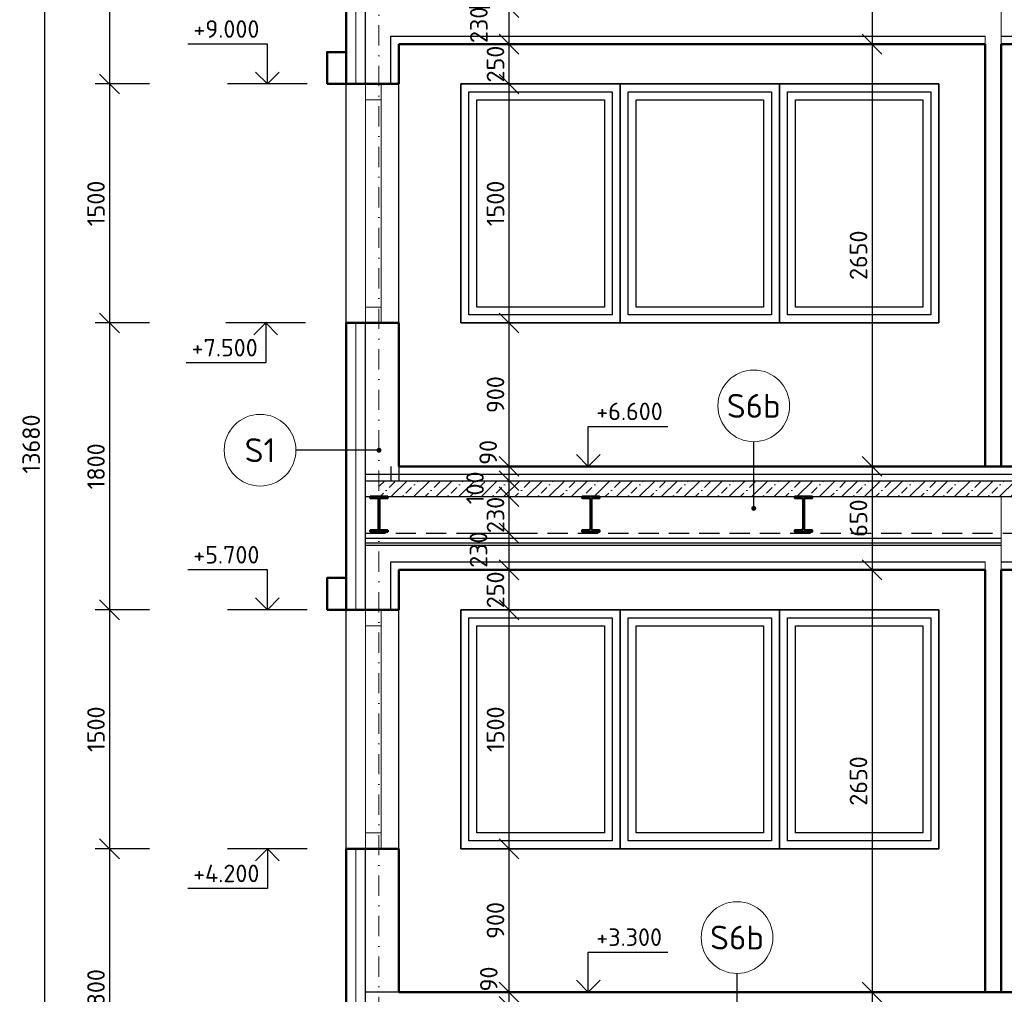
# Model space of a CAD drawing. Header units: millimetres. Extents: x -118752 to 407724, y -73278 to 155058.
# Tile 233 of 256: x 123158 to 129338, y 114447 to 120564. Entities that reach past the tile are written whole.
import ezdxf
from ezdxf.enums import TextEntityAlignment as Align

# ---------------------------------------------------------------- set-up
doc = ezdxf.new("R2010")
doc.units = ezdxf.units.MM
doc.header["$LTSCALE"] = 10
doc.linetypes.add('DASHDOT', pattern=[25.4, 12.7, -6.35, 0, -6.35])
doc.linetypes.add('DASHED', pattern=[19.05, 12.7, -6.35])
for name, color, linetype, lineweight in [('CKBUBLINY', 1, 'Continuous', 18), ('CKBUBLINY_POPIS', 3, 'Continuous', 25), ('CKDVERE_', 7, 'Continuous', 25), ('CKIZOLACE', 1, 'Continuous', 18), ('CKKOTY', 3, 'Continuous', 25), ('CKKOTY_VYS', 3, 'Continuous', 25), ('CKOKNA', 1, 'Continuous', 18), ('CKRASTR', 7, 'DASHDOT', 15), ('CKSTENY_PODROVINOU', 7, 'Continuous', 25), ('CKSTENY_REZ', 6, 'Continuous', 50), ('CSPROFILY_REZY', 4, 'Continuous', 50), ('pohledy', 7, 'Continuous', 25), ('srafy', 7, 'Continuous', 18)]:
    doc.layers.add(name, color=color, linetype=linetype, lineweight=lineweight)
doc.styles.get("Standard").update_dxf_attribs({"font": 'isocpeur.ttf'})
doc.linetypes.add('IZOLACE_POLYSTYREN_EXPANDOVANY', pattern='A,1,[224,CADKON.SHX,S=0.01,R=0,X=-0.5,Y=-1.74],-2', length=3)
doc.dimstyles.new('CADKON', dxfattribs={"dimscale": 50, "dimtxt": 2.2, "dimasz": 2.5, "dimexe": 1.8, "dimexo": 5, "dimgap": 0.6, "dimtad": 1, "dimrnd": 1, "dimtxsty": 'Standard', "dimblk1": 'OBLIQUE', "dimblk2": 'OBLIQUE', "dimsah": 1, "dimcen": 2.5, "dimadec": 1, "dimazin": 2, "dimtfac": 1, "dimtdec": 4, "dimtix": 1, "dimtmove": 2, "dimatfit": 3, "dimldrblk": 'OPEN30', "dimfxl": 5, "dimfxlon": 1, "dimtolj": 1, "dimarcsym": 0})

# ---------------------------------------------------------------- blocks, each defined once
blk = doc.blocks.new('_OBLIQUE')
at = {"color": 0, "linetype": 'ByBlock'}
blk.add_line((-0.5, -0.5), (0.5, 0.5), dxfattribs=at)
blk = doc.blocks.new('*D8271')
at = {"layer": 'CKKOTY', "color": 0, "lineweight": -2}
for p, q in [((123971.5, 121960.3), (123631.5, 121960.3)), ((123721.5, 121960.3), (123721.5, 120160.3)), ((123971.5, 120160.3), (123631.5, 120160.3))]:
    blk.add_line(p, q, dxfattribs=at)
at = {"layer": 'Defpoints', "color": 0}
for p in [(125207.3, 121960.3), (123721.5, 120160.3), (125207.3, 120160.3)]:
    blk.add_point(p, dxfattribs=at)
at = {"layer": 'CKKOTY', "color": 0, "lineweight": -2, "xscale": 125, "yscale": 125, "zscale": 125}
for p, rotation in [((123721.5, 121960.3), 90), ((123721.5, 120160.3), 270)]:
    blk.add_blockref('_OBLIQUE', p, dxfattribs=dict(at, rotation=rotation))
at = {"layer": 'CKKOTY', "color": 0, "insert": (123636.5, 121060.3), "char_height": 110, "attachment_point": 5, "rotation": 90}
blk.add_mtext('\\A1;1800', dxfattribs=at)
blk = doc.blocks.new('_Open90')
at = {"color": 0, "lineweight": -2}
for p, q in [((-0.5, 0.5), (0, 0)), ((0, 0), (-1, 0)), ((0, 0), (-0.5, -0.5))]:
    blk.add_line(p, q, dxfattribs=at)
blk = doc.blocks.new('*D8272')
at = {"layer": 'CKKOTY', "color": 0, "lineweight": -2}
for p, q in [((123971.5, 120160.3), (123631.5, 120160.3)), ((123721.5, 120160.3), (123721.5, 118660.3)), ((123971.5, 118660.3), (123631.5, 118660.3))]:
    blk.add_line(p, q, dxfattribs=at)
at = {"layer": 'Defpoints', "color": 0}
for p in [(125207.3, 120160.3), (123721.5, 118660.3), (125207.3, 118660.3)]:
    blk.add_point(p, dxfattribs=at)
at = {"layer": 'CKKOTY', "color": 0, "lineweight": -2, "xscale": 125, "yscale": 125, "zscale": 125}
for p, rotation in [((123721.5, 120160.3), 90), ((123721.5, 118660.3), 270)]:
    blk.add_blockref('_OBLIQUE', p, dxfattribs=dict(at, rotation=rotation))
at = {"layer": 'CKKOTY', "color": 0, "insert": (123636.5, 119410.3), "char_height": 110, "attachment_point": 5, "rotation": 90}
blk.add_mtext('\\A1;1500', dxfattribs=at)
blk = doc.blocks.new('*D8273')
at = {"layer": 'CKKOTY', "color": 0, "lineweight": -2}
for p, q in [((123971.5, 118660.3), (123631.5, 118660.3)), ((123721.5, 118660.3), (123721.5, 116860.3)), ((123971.5, 116860.3), (123631.5, 116860.3))]:
    blk.add_line(p, q, dxfattribs=at)
at = {"layer": 'Defpoints', "color": 0}
for p in [(125207.3, 118660.3), (123721.5, 116860.3), (125207.3, 116860.3)]:
    blk.add_point(p, dxfattribs=at)
at = {"layer": 'CKKOTY', "color": 0, "lineweight": -2, "xscale": 125, "yscale": 125, "zscale": 125}
for p, rotation in [((123721.5, 118660.3), 90), ((123721.5, 116860.3), 270)]:
    blk.add_blockref('_OBLIQUE', p, dxfattribs=dict(at, rotation=rotation))
at = {"layer": 'CKKOTY', "color": 0, "insert": (123636.5, 117760.3), "char_height": 110, "attachment_point": 5, "rotation": 90}
blk.add_mtext('\\A1;1800', dxfattribs=at)
blk = doc.blocks.new('*D8274')
at = {"layer": 'CKKOTY', "color": 0, "lineweight": -2}
for p, q in [((123971.5, 116860.3), (123631.5, 116860.3)), ((123721.5, 116860.3), (123721.5, 115360.3)), ((123971.5, 115360.3), (123631.5, 115360.3))]:
    blk.add_line(p, q, dxfattribs=at)
at = {"layer": 'Defpoints', "color": 0}
for p in [(125207.3, 116860.3), (123721.5, 115360.3), (125207.3, 115360.3)]:
    blk.add_point(p, dxfattribs=at)
at = {"layer": 'CKKOTY', "color": 0, "lineweight": -2, "xscale": 125, "yscale": 125, "zscale": 125}
for p, rotation in [((123721.5, 116860.3), 90), ((123721.5, 115360.3), 270)]:
    blk.add_blockref('_OBLIQUE', p, dxfattribs=dict(at, rotation=rotation))
at = {"layer": 'CKKOTY', "color": 0, "insert": (123636.5, 116110.3), "char_height": 110, "attachment_point": 5, "rotation": 90}
blk.add_mtext('\\A1;1500', dxfattribs=at)
blk = doc.blocks.new('*D8275')
at = {"layer": 'CKKOTY', "color": 0, "lineweight": -2}
for p, q in [((123971.5, 115360.3), (123631.5, 115360.3)), ((123721.5, 115360.3), (123721.5, 113560.3)), ((123971.5, 113560.3), (123631.5, 113560.3))]:
    blk.add_line(p, q, dxfattribs=at)
at = {"layer": 'Defpoints', "color": 0}
for p in [(125207.3, 115360.3), (123721.5, 113560.3), (125207.3, 113560.3)]:
    blk.add_point(p, dxfattribs=at)
at = {"layer": 'CKKOTY', "color": 0, "lineweight": -2, "xscale": 125, "yscale": 125, "zscale": 125}
for p, rotation in [((123721.5, 115360.3), 90), ((123721.5, 113560.3), 270)]:
    blk.add_blockref('_OBLIQUE', p, dxfattribs=dict(at, rotation=rotation))
at = {"layer": 'CKKOTY', "color": 0, "insert": (123636.5, 114460.3), "char_height": 110, "attachment_point": 5, "rotation": 90}
blk.add_mtext('\\A1;1800', dxfattribs=at)
blk = doc.blocks.new('*D8278')
at = {"layer": 'CKKOTY', "color": 0, "lineweight": -2}
for p, q in [((123564.8, 124740.3), (123224.8, 124740.3)), ((123314.8, 111060.3), (123314.8, 124740.3)), ((123564.8, 111060.3), (123224.8, 111060.3))]:
    blk.add_line(p, q, dxfattribs=at)
at = {"layer": 'Defpoints', "color": 0}
for p in [(123314.8, 124740.3), (125207.3, 124740.3), (124207.3, 111060.3)]:
    blk.add_point(p, dxfattribs=at)
at = {"layer": 'CKKOTY', "color": 0, "lineweight": -2, "xscale": 125, "yscale": 125, "zscale": 125}
for p, rotation in [((123314.8, 124740.3), 90), ((123314.8, 111060.3), 270)]:
    blk.add_blockref('_OBLIQUE', p, dxfattribs=dict(at, rotation=rotation))
at = {"layer": 'CKKOTY', "color": 0, "insert": (123229.8, 117900.3), "char_height": 110, "attachment_point": 5, "rotation": 90}
blk.add_mtext('\\A1;13680', dxfattribs=at)
blk = doc.blocks.new('*D8280')
at = {"layer": 'CKKOTY', "color": 0, "lineweight": -2}
for p, q in [((128757.5, 121060.3), (128417.5, 121060.3)), ((128507.5, 121060.3), (128507.5, 120410.3)), ((128717.8, 120410.3), (128417.5, 120410.3))]:
    blk.add_line(p, q, dxfattribs=at)
at = {"layer": 'Defpoints', "color": 0}
for p in [(129317.8, 121060.3), (128507.5, 120410.3), (129217.8, 120410.3)]:
    blk.add_point(p, dxfattribs=at)
at = {"layer": 'CKKOTY', "color": 0, "lineweight": -2, "xscale": 125, "yscale": 125, "zscale": 125}
for p, rotation in [((128507.5, 121060.3), 90), ((128507.5, 120410.3), 270)]:
    blk.add_blockref('_OBLIQUE', p, dxfattribs=dict(at, rotation=rotation))
at = {"layer": 'CKKOTY', "color": 0, "insert": (128422.5, 120735.3), "char_height": 110, "attachment_point": 5, "rotation": 90}
blk.add_mtext('\\A1;650', dxfattribs=at)
blk = doc.blocks.new('*D8281')
at = {"layer": 'CKKOTY', "color": 0, "lineweight": -2}
for p, q in [((128717.8, 120410.3), (128417.5, 120410.3)), ((128507.5, 120410.3), (128507.5, 117760.3)), ((128717.8, 117760.3), (128417.5, 117760.3))]:
    blk.add_line(p, q, dxfattribs=at)
at = {"layer": 'Defpoints', "color": 0}
for p in [(129217.8, 120410.3), (128507.5, 117760.3), (129217.8, 117760.3)]:
    blk.add_point(p, dxfattribs=at)
at = {"layer": 'CKKOTY', "color": 0, "lineweight": -2, "xscale": 125, "yscale": 125, "zscale": 125}
for p, rotation in [((128507.5, 120410.3), 90), ((128507.5, 117760.3), 270)]:
    blk.add_blockref('_OBLIQUE', p, dxfattribs=dict(at, rotation=rotation))
at = {"layer": 'CKKOTY', "color": 0, "insert": (128422.5, 119085.3), "char_height": 110, "attachment_point": 5, "rotation": 90}
blk.add_mtext('\\A1;2650', dxfattribs=at)
blk = doc.blocks.new('*D8282')
at = {"layer": 'CKKOTY', "color": 0, "lineweight": -2}
for p, q in [((128757.5, 117760.3), (128417.5, 117760.3)), ((128507.5, 117760.3), (128507.5, 117110.3)), ((128717.8, 117110.3), (128417.5, 117110.3))]:
    blk.add_line(p, q, dxfattribs=at)
at = {"layer": 'Defpoints', "color": 0}
for p in [(129317.8, 117760.3), (128507.5, 117110.3), (129217.8, 117110.3)]:
    blk.add_point(p, dxfattribs=at)
at = {"layer": 'CKKOTY', "color": 0, "lineweight": -2, "xscale": 125, "yscale": 125, "zscale": 125}
for p, rotation in [((128507.5, 117760.3), 90), ((128507.5, 117110.3), 270)]:
    blk.add_blockref('_OBLIQUE', p, dxfattribs=dict(at, rotation=rotation))
at = {"layer": 'CKKOTY', "color": 0, "insert": (128422.5, 117435.3), "char_height": 110, "attachment_point": 5, "rotation": 90}
blk.add_mtext('\\A1;650', dxfattribs=at)
blk = doc.blocks.new('*D8283')
at = {"layer": 'CKKOTY', "color": 0, "lineweight": -2}
for p, q in [((128717.8, 117110.3), (128417.5, 117110.3)), ((128507.5, 117110.3), (128507.5, 114460.3)), ((128717.8, 114460.3), (128417.5, 114460.3))]:
    blk.add_line(p, q, dxfattribs=at)
at = {"layer": 'Defpoints', "color": 0}
for p in [(129217.8, 117110.3), (128507.5, 114460.3), (129217.8, 114460.3)]:
    blk.add_point(p, dxfattribs=at)
at = {"layer": 'CKKOTY', "color": 0, "lineweight": -2, "xscale": 125, "yscale": 125, "zscale": 125}
for p, rotation in [((128507.5, 117110.3), 90), ((128507.5, 114460.3), 270)]:
    blk.add_blockref('_OBLIQUE', p, dxfattribs=dict(at, rotation=rotation))
at = {"layer": 'CKKOTY', "color": 0, "insert": (128422.5, 115785.3), "char_height": 110, "attachment_point": 5, "rotation": 90}
blk.add_mtext('\\A1;2650', dxfattribs=at)
blk = doc.blocks.new('*D8284')
at = {"layer": 'CKKOTY', "color": 0, "lineweight": -2}
for p, q in [((128757.5, 114460.3), (128417.5, 114460.3)), ((128507.5, 114460.3), (128507.5, 113810.3)), ((128717.8, 113810.3), (128417.5, 113810.3))]:
    blk.add_line(p, q, dxfattribs=at)
at = {"layer": 'Defpoints', "color": 0}
for p in [(129317.8, 114460.3), (128507.5, 113810.3), (129217.8, 113810.3)]:
    blk.add_point(p, dxfattribs=at)
at = {"layer": 'CKKOTY', "color": 0, "lineweight": -2, "xscale": 125, "yscale": 125, "zscale": 125}
for p, rotation in [((128507.5, 114460.3), 90), ((128507.5, 113810.3), 270)]:
    blk.add_blockref('_OBLIQUE', p, dxfattribs=dict(at, rotation=rotation))
at = {"layer": 'CKKOTY', "color": 0, "insert": (128422.5, 114135.3), "char_height": 110, "attachment_point": 5, "rotation": 90}
blk.add_mtext('\\A1;650', dxfattribs=at)
blk = doc.blocks.new('*U3218')
at = {"color": 0, "linetype": 'ByBlock', "lineweight": -2}
blk.add_lwpolyline([(-1.5, 1.5), (0, 0), (1.5, 1.5), (0, 0), (0, 5), (10, 5)], dxfattribs=at)
blk = doc.blocks.new('*U3219')
at = {"color": 0, "linetype": 'ByBlock', "lineweight": -2}
blk.add_lwpolyline([(-1.5, 1.5), (0, 0), (1.5, 1.5), (0, 0), (0, 5), (10, 5)], dxfattribs=at)
blk = doc.blocks.new('*U3229')
at = {"color": 0, "linetype": 'ByBlock', "lineweight": -2}
blk.add_lwpolyline([(-1.5, 1.5), (0, 0), (1.5, 1.5), (0, 0), (0, 5), (10, 5)], dxfattribs=at)
blk = doc.blocks.new('*U3230')
at = {"color": 0, "linetype": 'ByBlock', "lineweight": -2}
blk.add_lwpolyline([(-1.5, 1.5), (0, 0), (1.5, 1.5), (0, 0), (0, 5), (10, 5)], dxfattribs=at)
blk = doc.blocks.new('*U3255')
at = {"color": 0, "linetype": 'ByBlock', "lineweight": -2}
blk.add_lwpolyline([(-1.5, -1.5), (0, 0), (1.5, -1.5), (0, 0), (0, -5), (10, -5)], dxfattribs=at)
blk = doc.blocks.new('*U3256')
at = {"color": 0, "linetype": 'ByBlock', "lineweight": -2}
blk.add_lwpolyline([(-1.5, -1.5), (0, 0), (1.5, -1.5), (0, 0), (0, -5), (10, -5)], dxfattribs=at)
blk = doc.blocks.new('*U250')
at = {"layer": 'pohledy'}
for p, q in [((1500, 2400), (-1500, 2400)), ((-1500, 2400), (-1500, 900)), ((1500, 900), (1500, 2400)), ((-1500, 900), (1500, 900))]:
    blk.add_line(p, q, dxfattribs=at)
blk = doc.blocks.new('*D9077')
at = {"layer": 'CKKOTY', "color": 0, "lineweight": -2}
for p, q in [((125979.1, 114460.3), (126319.1, 114460.3)), ((126229.1, 114370.3), (126229.1, 114460.3)), ((125979.1, 114370.3), (126319.1, 114370.3))]:
    blk.add_line(p, q, dxfattribs=at)
at = {"layer": 'Defpoints', "color": 0}
for p in [(125537.3, 114460.3), (126229.1, 114460.3), (125537.3, 114370.3)]:
    blk.add_point(p, dxfattribs=at)
at = {"layer": 'CKKOTY', "color": 0, "lineweight": -2, "xscale": 125, "yscale": 125, "zscale": 125}
for p, rotation in [((126229.1, 114460.3), 90), ((126229.1, 114370.3), 270)]:
    blk.add_blockref('_OBLIQUE', p, dxfattribs=dict(at, rotation=rotation))
at = {"layer": 'CKKOTY', "color": 0, "insert": (126102.1, 114542.6), "char_height": 110, "attachment_point": 5, "rotation": 90}
blk.add_mtext('\\A1;90', dxfattribs=at)
blk = doc.blocks.new('_Open30')
at = {"color": 0, "lineweight": -2}
for p, q in [((-1, 0.268), (0, 0)), ((0, 0), (-1, -0.268)), ((0, 0), (-1, 0))]:
    blk.add_line(p, q, dxfattribs=at)
blk = doc.blocks.new('*D9078')
at = {"layer": 'CKKOTY', "color": 0, "lineweight": -2}
for p, q in [((125979.1, 115360.3), (126319.1, 115360.3)), ((126229.1, 114460.3), (126229.1, 115360.3)), ((125979.1, 114460.3), (126319.1, 114460.3))]:
    blk.add_line(p, q, dxfattribs=at)
at = {"layer": 'Defpoints', "color": 0}
for p in [(125537.3, 115360.3), (126229.1, 115360.3), (125537.3, 114460.3)]:
    blk.add_point(p, dxfattribs=at)
at = {"layer": 'CKKOTY', "color": 0, "lineweight": -2, "xscale": 125, "yscale": 125, "zscale": 125}
for p, rotation in [((126229.1, 115360.3), 90), ((126229.1, 114460.3), 270)]:
    blk.add_blockref('_OBLIQUE', p, dxfattribs=dict(at, rotation=rotation))
at = {"layer": 'CKKOTY', "color": 0, "insert": (126144.1, 114910.3), "char_height": 110, "attachment_point": 5, "rotation": 90}
blk.add_mtext('\\A1;900', dxfattribs=at)
blk = doc.blocks.new('*D9079')
at = {"layer": 'CKKOTY', "color": 0, "lineweight": -2}
for p, q in [((125979.1, 116860.3), (126319.1, 116860.3)), ((126229.1, 115360.3), (126229.1, 116860.3)), ((125979.1, 115360.3), (126319.1, 115360.3))]:
    blk.add_line(p, q, dxfattribs=at)
at = {"layer": 'Defpoints', "color": 0}
for p in [(125537.3, 116860.3), (126229.1, 116860.3), (125537.3, 115360.3)]:
    blk.add_point(p, dxfattribs=at)
at = {"layer": 'CKKOTY', "color": 0, "lineweight": -2, "xscale": 125, "yscale": 125, "zscale": 125}
for p, rotation in [((126229.1, 116860.3), 90), ((126229.1, 115360.3), 270)]:
    blk.add_blockref('_OBLIQUE', p, dxfattribs=dict(at, rotation=rotation))
at = {"layer": 'CKKOTY', "color": 0, "insert": (126144.1, 116110.3), "char_height": 110, "attachment_point": 5, "rotation": 90}
blk.add_mtext('\\A1;1500', dxfattribs=at)
blk = doc.blocks.new('*D9080')
at = {"layer": 'CKKOTY', "color": 0, "lineweight": -2}
for p, q in [((125979.1, 117110.3), (126319.1, 117110.3)), ((126229.1, 116860.3), (126229.1, 117110.3)), ((125979.1, 116860.3), (126319.1, 116860.3))]:
    blk.add_line(p, q, dxfattribs=at)
at = {"layer": 'Defpoints', "color": 0}
for p in [(125537.3, 117110.3), (126229.1, 117110.3), (125537.3, 116860.3)]:
    blk.add_point(p, dxfattribs=at)
at = {"layer": 'CKKOTY', "color": 0, "lineweight": -2, "xscale": 125, "yscale": 125, "zscale": 125}
for p, rotation in [((126229.1, 117110.3), 270), ((126229.1, 116860.3), 90)]:
    blk.add_blockref('_OBLIQUE', p, dxfattribs=dict(at, rotation=rotation))
at = {"layer": 'CKKOTY', "color": 0, "insert": (126144.1, 116985.3), "char_height": 110, "attachment_point": 5, "rotation": 90}
blk.add_mtext('\\A1;250', dxfattribs=at)
blk = doc.blocks.new('*D9081')
at = {"layer": 'CKKOTY', "color": 0, "lineweight": -2}
for p, q in [((125979.1, 117340.3), (126319.1, 117340.3)), ((126229.1, 117110.3), (126229.1, 117340.3)), ((125979.1, 117110.3), (126319.1, 117110.3))]:
    blk.add_line(p, q, dxfattribs=at)
at = {"layer": 'Defpoints', "color": 0}
for p in [(125467.8, 117340.3), (126229.1, 117340.3), (125537.3, 117110.3)]:
    blk.add_point(p, dxfattribs=at)
at = {"layer": 'CKKOTY', "color": 0, "lineweight": -2, "xscale": 125, "yscale": 125, "zscale": 125}
for p, rotation in [((126229.1, 117340.3), 90), ((126229.1, 117110.3), 270)]:
    blk.add_blockref('_OBLIQUE', p, dxfattribs=dict(at, rotation=rotation))
at = {"layer": 'CKKOTY', "color": 0, "insert": (126037.6, 117237.6), "char_height": 110, "attachment_point": 5, "rotation": 90}
blk.add_mtext('\\A1;230', dxfattribs=at)
blk = doc.blocks.new('*D9082')
at = {"layer": 'CKKOTY', "color": 0, "lineweight": -2}
for p, q in [((125979.1, 117570.3), (126319.1, 117570.3)), ((126229.1, 117340.3), (126229.1, 117570.3)), ((125979.1, 117340.3), (126319.1, 117340.3))]:
    blk.add_line(p, q, dxfattribs=at)
at = {"layer": 'Defpoints', "color": 0}
for p in [(125554.3, 117570.3), (126229.1, 117570.3), (125467.8, 117340.3)]:
    blk.add_point(p, dxfattribs=at)
at = {"layer": 'CKKOTY', "color": 0, "lineweight": -2, "xscale": 125, "yscale": 125, "zscale": 125}
for p, rotation in [((126229.1, 117570.3), 270), ((126229.1, 117340.3), 90)]:
    blk.add_blockref('_OBLIQUE', p, dxfattribs=dict(at, rotation=rotation))
at = {"layer": 'CKKOTY', "color": 0, "insert": (126144.1, 117455.3), "char_height": 110, "attachment_point": 5, "rotation": 90}
blk.add_mtext('\\A1;230', dxfattribs=at)
blk = doc.blocks.new('*D9083')
at = {"layer": 'CKKOTY', "color": 0, "lineweight": -2}
for p, q in [((125979.1, 117670.3), (126319.1, 117670.3)), ((126229.1, 117570.3), (126229.1, 117670.3)), ((125979.1, 117570.3), (126319.1, 117570.3))]:
    blk.add_line(p, q, dxfattribs=at)
at = {"layer": 'Defpoints', "color": 0}
for p in [(125537.3, 117670.3), (126229.1, 117670.3), (125554.3, 117570.3)]:
    blk.add_point(p, dxfattribs=at)
at = {"layer": 'CKKOTY', "color": 0, "lineweight": -2, "xscale": 125, "yscale": 125, "zscale": 125}
for p, rotation in [((126229.1, 117670.3), 90), ((126229.1, 117570.3), 270)]:
    blk.add_blockref('_OBLIQUE', p, dxfattribs=dict(at, rotation=rotation))
at = {"layer": 'CKKOTY', "color": 0, "insert": (126015.8, 117625.3), "char_height": 110, "attachment_point": 5, "rotation": 90}
blk.add_mtext('\\A1;100', dxfattribs=at)
blk = doc.blocks.new('*D9084')
at = {"layer": 'CKKOTY', "color": 0, "lineweight": -2}
for p, q in [((125979.1, 117760.3), (126319.1, 117760.3)), ((126229.1, 117670.3), (126229.1, 117760.3)), ((125979.1, 117670.3), (126319.1, 117670.3))]:
    blk.add_line(p, q, dxfattribs=at)
at = {"layer": 'Defpoints', "color": 0}
for p in [(125537.3, 117760.3), (126229.1, 117760.3), (125537.3, 117670.3)]:
    blk.add_point(p, dxfattribs=at)
at = {"layer": 'CKKOTY', "color": 0, "lineweight": -2, "xscale": 125, "yscale": 125, "zscale": 125}
for p, rotation in [((126229.1, 117760.3), 90), ((126229.1, 117670.3), 270)]:
    blk.add_blockref('_OBLIQUE', p, dxfattribs=dict(at, rotation=rotation))
at = {"layer": 'CKKOTY', "color": 0, "insert": (126098.1, 117848), "char_height": 110, "attachment_point": 5, "rotation": 90}
blk.add_mtext('\\A1;90', dxfattribs=at)
blk = doc.blocks.new('*D9085')
at = {"layer": 'CKKOTY', "color": 0, "lineweight": -2}
for p, q in [((125979.1, 118660.3), (126319.1, 118660.3)), ((126229.1, 117760.3), (126229.1, 118660.3)), ((125979.1, 117760.3), (126319.1, 117760.3))]:
    blk.add_line(p, q, dxfattribs=at)
at = {"layer": 'Defpoints', "color": 0}
for p in [(125537.3, 118660.3), (126229.1, 118660.3), (125537.3, 117760.3)]:
    blk.add_point(p, dxfattribs=at)
at = {"layer": 'CKKOTY', "color": 0, "lineweight": -2, "xscale": 125, "yscale": 125, "zscale": 125}
for p, rotation in [((126229.1, 118660.3), 90), ((126229.1, 117760.3), 270)]:
    blk.add_blockref('_OBLIQUE', p, dxfattribs=dict(at, rotation=rotation))
at = {"layer": 'CKKOTY', "color": 0, "insert": (126144.1, 118210.3), "char_height": 110, "attachment_point": 5, "rotation": 90}
blk.add_mtext('\\A1;900', dxfattribs=at)
blk = doc.blocks.new('*D9086')
at = {"layer": 'CKKOTY', "color": 0, "lineweight": -2}
for p, q in [((125979.1, 120160.3), (126319.1, 120160.3)), ((126229.1, 118660.3), (126229.1, 120160.3)), ((125979.1, 118660.3), (126319.1, 118660.3))]:
    blk.add_line(p, q, dxfattribs=at)
at = {"layer": 'Defpoints', "color": 0}
for p in [(125537.3, 120160.3), (126229.1, 120160.3), (125537.3, 118660.3)]:
    blk.add_point(p, dxfattribs=at)
at = {"layer": 'CKKOTY', "color": 0, "lineweight": -2, "xscale": 125, "yscale": 125, "zscale": 125}
for p, rotation in [((126229.1, 120160.3), 90), ((126229.1, 118660.3), 270)]:
    blk.add_blockref('_OBLIQUE', p, dxfattribs=dict(at, rotation=rotation))
at = {"layer": 'CKKOTY', "color": 0, "insert": (126144.1, 119410.3), "char_height": 110, "attachment_point": 5, "rotation": 90}
blk.add_mtext('\\A1;1500', dxfattribs=at)
blk = doc.blocks.new('*D9087')
at = {"layer": 'CKKOTY', "color": 0, "lineweight": -2}
for p, q in [((125979.1, 120410.3), (126319.1, 120410.3)), ((126229.1, 120160.3), (126229.1, 120410.3)), ((125979.1, 120160.3), (126319.1, 120160.3))]:
    blk.add_line(p, q, dxfattribs=at)
at = {"layer": 'Defpoints', "color": 0}
for p in [(125537.3, 120410.3), (126229.1, 120410.3), (125537.3, 120160.3)]:
    blk.add_point(p, dxfattribs=at)
at = {"layer": 'CKKOTY', "color": 0, "lineweight": -2, "xscale": 125, "yscale": 125, "zscale": 125}
for p, rotation in [((126229.1, 120410.3), 270), ((126229.1, 120160.3), 90)]:
    blk.add_blockref('_OBLIQUE', p, dxfattribs=dict(at, rotation=rotation))
at = {"layer": 'CKKOTY', "color": 0, "insert": (126144.1, 120285.3), "char_height": 110, "attachment_point": 5, "rotation": 90}
blk.add_mtext('\\A1;250', dxfattribs=at)
blk = doc.blocks.new('*D9088')
at = {"layer": 'CKKOTY', "color": 0, "lineweight": -2}
for p, q in [((125979.1, 120640.3), (126319.1, 120640.3)), ((126229.1, 120410.3), (126229.1, 120640.3)), ((125979.1, 120410.3), (126319.1, 120410.3))]:
    blk.add_line(p, q, dxfattribs=at)
at = {"layer": 'Defpoints', "color": 0}
for p in [(125536.8, 120640.3), (126229.1, 120640.3), (125537.3, 120410.3)]:
    blk.add_point(p, dxfattribs=at)
at = {"layer": 'CKKOTY', "color": 0, "lineweight": -2, "xscale": 125, "yscale": 125, "zscale": 125}
for p, rotation in [((126229.1, 120640.3), 90), ((126229.1, 120410.3), 270)]:
    blk.add_blockref('_OBLIQUE', p, dxfattribs=dict(at, rotation=rotation))
at = {"layer": 'CKKOTY', "color": 0, "insert": (126039.7, 120531.2), "char_height": 110, "attachment_point": 5, "rotation": 90}
blk.add_mtext('\\A1;230', dxfattribs=at)
blk = doc.blocks.new('CK_BUBBLE_1_0_0')
at = {"color": 0, "linetype": 'ByBlock', "lineweight": -2}
blk.add_circle((0, 0), 1, dxfattribs=at)

msp = doc.modelspace()

# ---------------------------------------------------------------- hatches: boundary and pattern name
at = {"layer": 'srafy', "transparency": 33554661}
h = msp.add_hatch(dxfattribs=at)
h.set_pattern_fill('BETON-PROSTY', color=256, scale=25, style=0)
h.set_pattern_definition([(45, (0, 0), (-70.71068, 70.71068), []), (45, (70.71, 0), (-35.35534, 106.06602), [50, -25, 0, -25])])
h.paths.add_polyline_path([(130093.332, 117670.331), (130093.332, 117570.331), (130287.845, 117570.331), (130287.845, 117670.331)])
h.paths.add_polyline_path([(125933.342, 117504.344), (125933.342, 117746.344), (126098.342, 117746.344), (126098.342, 117504.344)], flags=24)
h.paths.add_polyline_path([(126797.845, 117570.331), (127765.098, 117570.331), (127765.098, 117670.331), (125412.845, 117670.331), (125412.845, 117570.331), (125467.845, 117570.331), (126687.845, 117570.331)])
h.paths.add_polyline_path([(128022.845, 117570.331), (128132.845, 117570.331), (129357.845, 117570.331), (129467.845, 117570.331), (130093.332, 117570.331), (130093.332, 117670.331), (127765.098, 117670.331), (127765.098, 117570.331)])

# ---------------------------------------------------------------- linework, layer by layer
at = {"layer": 'CKDVERE_'}
for p, q in [((125207.345, 120160.331), (125537.345, 120160.331)), ((125207.345, 118660.331), (125537.345, 118660.331)), ((125207.345, 116860.331), (125537.345, 116860.331)), ((125207.345, 115360.331), (125537.345, 115360.331))]:
    msp.add_line(p, q, dxfattribs=at)
at = {"layer": 'CKIZOLACE', "linetype": 'IZOLACE_POLYSTYREN_EXPANDOVANY', "ltscale": 3}
for points in [[(125267.345, 120160.331), (125267.345, 121060.331), (125267.345, 121960.331)], [(125267.345, 116860.331), (125267.345, 117760.331), (125267.345, 118660.331)], [(125267.345, 113560.331), (125267.345, 114460.331), (125267.345, 115360.331)]]:
    msp.add_lwpolyline(points, dxfattribs=at)
at = {"layer": 'CKKOTY_VYS'}
for p, q in [((124962.327, 120160.331), (124462.327, 120160.331)), ((124951.762, 118660.331), (124451.762, 118660.331)), ((126976.641, 117760.331), (126476.641, 117760.331)), ((124962.327, 116860.331), (124462.327, 116860.331)), ((124962.327, 115360.331), (124462.327, 115360.331)), ((126976.641, 114460.331), (126476.641, 114460.331))]:
    msp.add_line(p, q, dxfattribs=at)
at = {"layer": 'CKOKNA'}
for p, q in [((125327.345, 120060.331), (125327.345, 120160.331)), ((125427.345, 120060.331), (125427.345, 120160.331)), ((125327.345, 118760.331), (125327.345, 120060.331)), ((125327.345, 120060.331), (125427.345, 120060.331)), ((125427.345, 118760.331), (125427.345, 120060.331)), ((125327.345, 118760.331), (125427.345, 118760.331)), ((125327.345, 118760.331), (125327.345, 118660.331)), ((125427.345, 118760.331), (125427.345, 118660.331)), ((125327.345, 116760.331), (125327.345, 116860.331)), ((125427.345, 116760.331), (125427.345, 116860.331)), ((125327.345, 115460.331), (125327.345, 116760.331)), ((125327.345, 116760.331), (125427.345, 116760.331)), ((125427.345, 115460.331), (125427.345, 116760.331)), ((125327.345, 115460.331), (125427.345, 115460.331)), ((125327.345, 115460.331), (125327.345, 115360.331)), ((125427.345, 115460.331), (125427.345, 115360.331))]:
    msp.add_line(p, q, dxfattribs=at)
at = {"layer": 'CKRASTR'}
msp.add_line((125412.845, 109729.229), (125412.845, 126228.466), dxfattribs=at)
at = {"layer": 'CKSTENY_PODROVINOU'}
for p, q in [((125327.345, 120160.331), (125327.345, 121060.331)), ((125327.345, 120160.331), (125207.345, 120160.331)), ((125327.345, 118660.331), (125207.345, 118660.331)), ((125327.345, 117760.331), (125327.345, 118660.331)), ((125327.345, 116860.331), (125327.345, 117760.331)), ((125327.345, 116860.331), (125207.345, 116860.331)), ((125327.345, 115360.331), (125207.345, 115360.331)), ((125327.345, 114460.331), (125327.345, 115360.331)), ((125327.345, 113560.331), (125327.345, 114460.331))]:
    msp.add_line(p, q, dxfattribs=at)
at = {"layer": 'CKSTENY_REZ'}
for p, q in [((125207.345, 121060.331), (125207.345, 120160.331)), ((125537.345, 120410.331), (129217.845, 120410.331)), ((125537.345, 120160.331), (125537.345, 120410.331)), ((129217.845, 117760.331), (129217.845, 120410.331)), ((129317.845, 120410.331), (131317.845, 120410.331)), ((129317.845, 117760.331), (129317.845, 120410.331)), ((129317.845, 120410.331), (129317.845, 120410.331)), ((125207.345, 120160.331), (125537.345, 120160.331)), ((125207.345, 118660.331), (125537.345, 118660.331)), ((125207.345, 117760.331), (125207.345, 118660.331)), ((125537.345, 118660.331), (125537.345, 117760.331)), ((125207.345, 117760.331), (125207.345, 116860.331)), ((125537.345, 117760.331), (129317.845, 117760.331)), ((129317.845, 117760.331), (130887.845, 117760.331)), ((125537.345, 117110.331), (129217.845, 117110.331)), ((125537.345, 116860.331), (125537.345, 117110.331)), ((129217.845, 114460.331), (129217.845, 117110.331)), ((129317.845, 117110.331), (131317.845, 117110.331)), ((129317.845, 114460.331), (129317.845, 117110.331)), ((129317.845, 117110.331), (129317.845, 117110.331)), ((125207.345, 116860.331), (125537.345, 116860.331)), ((125207.345, 115360.331), (125537.345, 115360.331)), ((125207.345, 114460.331), (125207.345, 115360.331)), ((125537.345, 115360.331), (125537.345, 114460.331)), ((125207.345, 114460.331), (125207.345, 113560.331)), ((129317.845, 114460.331), (125537.345, 114460.331)), ((125537.345, 114460.331), (129317.845, 114460.331)), ((129317.845, 114460.331), (130887.845, 114460.331))]:
    msp.add_line(p, q, dxfattribs=at)
for points in [[(125087.345, 120160.331), (125207.345, 120160.331), (125207.345, 120360.331), (125087.345, 120360.331)], [(125087.345, 116860.331), (125207.345, 116860.331), (125207.345, 117060.331), (125087.345, 117060.331)]]:
    msp.add_lwpolyline(points, close=True, dxfattribs=at)
at = {"layer": 'CSPROFILY_REZY'}
for points in [[(125357.845, 117570.331), (125357.845, 117561.131), (125397.895, 117561.131, -0.41421356), (125409.895, 117549.131), (125409.895, 117371.531, -0.41421356), (125397.895, 117359.531), (125357.845, 117359.531), (125357.845, 117350.331), (125467.845, 117350.331), (125467.845, 117359.531), (125427.795, 117359.531, -0.41421356), (125415.795, 117371.531), (125415.795, 117549.131, -0.41421356), (125427.795, 117561.131), (125467.845, 117561.131), (125467.845, 117570.331)], [(126687.845, 117570.331), (126687.845, 117561.131), (126727.895, 117561.131, -0.41421356), (126739.895, 117549.131), (126739.895, 117371.531, -0.41421356), (126727.895, 117359.531), (126687.845, 117359.531), (126687.845, 117350.331), (126797.845, 117350.331), (126797.845, 117359.531), (126757.795, 117359.531, -0.41421356), (126745.795, 117371.531), (126745.795, 117549.131, -0.41421356), (126757.795, 117561.131), (126797.845, 117561.131), (126797.845, 117570.331)], [(128022.845, 117570.331), (128022.845, 117561.131), (128062.895, 117561.131, -0.41421356), (128074.895, 117549.131), (128074.895, 117371.531, -0.41421356), (128062.895, 117359.531), (128022.845, 117359.531), (128022.845, 117350.331), (128132.845, 117350.331), (128132.845, 117359.531), (128092.795, 117359.531, -0.41421356), (128080.795, 117371.531), (128080.795, 117549.131, -0.41421356), (128092.795, 117561.131), (128132.845, 117561.131), (128132.845, 117570.331)]]:
    msp.add_lwpolyline(points, format="xyb", close=True, dxfattribs=at)
at = {"layer": 'pohledy'}
for p, q in [((125207.345, 117760.331), (125207.345, 121060.331)), ((125207.345, 117760.331), (125207.345, 121060.331)), ((125327.345, 120160.331), (125327.345, 120970.331)), ((125487.345, 120160.331), (125487.345, 120460.331)), ((125487.345, 120460.331), (129217.845, 120460.331)), ((129317.845, 120460.331), (131317.845, 120460.331)), ((125207.345, 118660.331), (125207.345, 120160.331)), ((125207.345, 118660.331), (125207.345, 120160.331)), ((125537.345, 118660.331), (125537.345, 120160.331)), ((125537.345, 118660.331), (125537.345, 120160.331)), ((125207.345, 114460.331), (125207.345, 117760.331)), ((125207.345, 114460.331), (125207.345, 117760.331)), ((125487.345, 117760.331), (125487.345, 117670.331)), ((125537.345, 117760.331), (125537.345, 117670.331)), ((125327.345, 117710.331), (130287.845, 117710.331)), ((125327.345, 116860.331), (125327.345, 117670.331)), ((125327.345, 117670.331), (130287.845, 117670.331)), ((125327.345, 117570.331), (130287.845, 117570.331)), ((125327.345, 117310.331), (129317.845, 117310.331)), ((125327.345, 117280.331), (129317.845, 117280.331)), ((125327.345, 117265.331), (129317.845, 117265.331)), ((125487.345, 116860.331), (125487.345, 117160.331)), ((125487.345, 117160.331), (129217.845, 117160.331)), ((129317.845, 117160.331), (131317.845, 117160.331)), ((125207.345, 115360.331), (125207.345, 116860.331)), ((125207.345, 115360.331), (125207.345, 116860.331)), ((125537.345, 115360.331), (125537.345, 116860.331)), ((125537.345, 115360.331), (125537.345, 116860.331)), ((125537.345, 114460.331), (125327.345, 114460.331))]:
    msp.add_line(p, q, dxfattribs=at)
at = {"layer": 'pohledy', "linetype": 'DASHED'}
msp.add_line((125327.345, 117340.331), (131017.845, 117340.331), dxfattribs=at)
at = {"layer": 'pohledy'}
for points in [[(125927.345, 120160.331), (126927.345, 120160.331), (126927.345, 118660.331), (125927.345, 118660.331)], [(126927.345, 120160.331), (127927.345, 120160.331), (127927.345, 118660.331), (126927.345, 118660.331)], [(127927.345, 120160.331), (128927.345, 120160.331), (128927.345, 118660.331), (127927.345, 118660.331)], [(125977.345, 120110.331), (126877.345, 120110.331), (126877.345, 118710.331), (125977.345, 118710.331)], [(126977.345, 120110.331), (127877.345, 120110.331), (127877.345, 118710.331), (126977.345, 118710.331)], [(127977.345, 120110.331), (128877.345, 120110.331), (128877.345, 118710.331), (127977.345, 118710.331)], [(126027.345, 120060.331), (126827.345, 120060.331), (126827.345, 118760.331), (126027.345, 118760.331)], [(127027.345, 120060.331), (127827.345, 120060.331), (127827.345, 118760.331), (127027.345, 118760.331)], [(128027.345, 120060.331), (128827.345, 120060.331), (128827.345, 118760.331), (128027.345, 118760.331)], [(125927.345, 116860.331), (126927.345, 116860.331), (126927.345, 115360.331), (125927.345, 115360.331)], [(125977.345, 116810.331), (126877.345, 116810.331), (126877.345, 115410.331), (125977.345, 115410.331)], [(126927.345, 116860.331), (127927.345, 116860.331), (127927.345, 115360.331), (126927.345, 115360.331)], [(126977.345, 116810.331), (127877.345, 116810.331), (127877.345, 115410.331), (126977.345, 115410.331)], [(127927.345, 116860.331), (128927.345, 116860.331), (128927.345, 115360.331), (127927.345, 115360.331)], [(127977.345, 116810.331), (128877.345, 116810.331), (128877.345, 115410.331), (127977.345, 115410.331)], [(126027.345, 116760.331), (126827.345, 116760.331), (126827.345, 115460.331), (126027.345, 115460.331)], [(127027.345, 116760.331), (127827.345, 116760.331), (127827.345, 115460.331), (127027.345, 115460.331)], [(128027.345, 116760.331), (128827.345, 116760.331), (128827.345, 115460.331), (128027.345, 115460.331)]]:
    msp.add_lwpolyline(points, close=True, dxfattribs=at)
at = {"layer": 'srafy'}
for p, q in [((129317.845, 120410.331), (129317.845, 120870.331)), ((129217.845, 120410.331), (129217.845, 120460.331)), ((129317.845, 117110.331), (129317.845, 117570.331)), ((129217.845, 117110.331), (129217.845, 117160.331))]:
    msp.add_line(p, q, dxfattribs=at)

# ---------------------------------------------------------------- block references
at = {"layer": 'CKBUBLINY'}
ref = msp.add_blockref('CK_BUBBLE_1_0_0', (127765.098, 118139.949), dxfattribs=dict(at, xscale=225, yscale=225, zscale=225))
ref.add_attrib('NUM1', 'S6b', dxfattribs={"layer": 'CKBUBLINY_POPIS', "height": 150}).set_placement((127765.098, 118139.949), align=Align.MIDDLE_CENTER)
ref = msp.add_blockref('CK_BUBBLE_1_0_0', (124666.583, 117861.633), dxfattribs=dict(at, xscale=225, yscale=225, zscale=225))
ref.add_attrib('NUM1', 'S1', dxfattribs={"layer": 'CKBUBLINY_POPIS', "height": 150}).set_placement((124666.583, 117861.633), align=Align.MIDDLE_CENTER)
ref = msp.add_blockref('CK_BUBBLE_1_0_0', (127660.145, 114802.753), dxfattribs=dict(at, xscale=225, yscale=225, zscale=225))
ref.add_attrib('NUM1', 'S6b', dxfattribs={"layer": 'CKBUBLINY_POPIS', "height": 150}).set_placement((127660.145, 114802.753), align=Align.MIDDLE_CENTER)
at = {"layer": 'CKKOTY_VYS'}
ref = msp.add_blockref('*U3229', (124712.327, 120160.331), dxfattribs=dict(at, xscale=-50, yscale=50, zscale=50))
ref.add_attrib('Výška', '+9.000', dxfattribs={"layer": '0', "color": 0, "linetype": 'ByBlock', "lineweight": -2, "height": 110}).set_placement((124662.327, 120450.331), align=Align.RIGHT)
ref = msp.add_blockref('*U3255', (124701.762, 118660.331), dxfattribs=dict(at, xscale=-50, yscale=50, zscale=50))
ref.add_attrib('Výška', '+7.500', dxfattribs={"layer": '0', "color": 0, "linetype": 'ByBlock', "lineweight": -2, "height": 110}).set_placement((124651.762, 118450.331), align=Align.RIGHT)
ref = msp.add_blockref('*U3219', (126726.641, 117760.331), dxfattribs=dict(at, xscale=50, yscale=50, zscale=50))
ref.add_attrib('Výška', '+6.600', (126776.641, 118050.331), dxfattribs={"layer": '0', "color": 0, "linetype": 'ByBlock', "lineweight": -2, "height": 110})
ref = msp.add_blockref('*U3230', (124712.327, 116860.331), dxfattribs=dict(at, xscale=-50, yscale=50, zscale=50))
ref.add_attrib('Výška', '+5.700', dxfattribs={"layer": '0', "color": 0, "linetype": 'ByBlock', "lineweight": -2, "height": 110}).set_placement((124662.327, 117150.331), align=Align.RIGHT)
ref = msp.add_blockref('*U3256', (124712.327, 115360.331), dxfattribs=dict(at, xscale=-50, yscale=50, zscale=50))
ref.add_attrib('Výška', '+4.200', dxfattribs={"layer": '0', "color": 0, "linetype": 'ByBlock', "lineweight": -2, "height": 110}).set_placement((124662.327, 115150.331), align=Align.RIGHT)
ref = msp.add_blockref('*U3218', (126726.641, 114460.331), dxfattribs=dict(at, xscale=50, yscale=50, zscale=50))
ref.add_attrib('Výška', '+3.300', (126776.641, 114750.331), dxfattribs={"layer": '0', "color": 0, "linetype": 'ByBlock', "lineweight": -2, "height": 110})
at = {"layer": 'pohledy'}
for p in [(127427.345, 117760.331), (127427.345, 114460.331)]:
    msp.add_blockref('*U250', p, dxfattribs=at)

# ---------------------------------------------------------------- dimensions: what is measured, and where the dimension line sits
at = {"layer": 'CKKOTY'}
for base, p1, p2, override, picture, middle in [((123314.808, 124740.331), (124207.345, 111060.331), (125207.345, 124740.331), {"dimscale": 50, "dimexo": 10, "dimldrblk": 'Open90'}, '*D8278', (123229.808, 117900.331)), ((123721.463, 120160.331), (125207.345, 121960.331), (125207.345, 120160.331), {"dimscale": 50, "dimexo": 10, "dimtmove": 2, "dimldrblk": 'Open90'}, '*D8271', (123636.463, 121060.331)), ((128507.468, 120410.331), (129317.845, 121060.331), (129217.845, 120410.331), {"dimscale": 50, "dimexo": 10, "dimtmove": 2, "dimldrblk": 'Open90'}, '*D8280', (128422.468, 120735.331)), ((126229.099, 120410.331), (125537.345, 120160.331), (125537.345, 120410.331), {"dimtmove": 2}, '*D9087', (126144.099, 120285.331)), ((128507.468, 117760.331), (129217.845, 120410.331), (129217.845, 117760.331), {"dimscale": 50, "dimexo": 10, "dimtmove": 2, "dimldrblk": 'Open90'}, '*D8281', (128422.468, 119085.331)), ((123721.463, 118660.331), (125207.345, 120160.331), (125207.345, 118660.331), {"dimscale": 50, "dimexo": 10, "dimtmove": 2, "dimldrblk": 'Open90'}, '*D8272', (123636.463, 119410.331)), ((126229.099, 120160.331), (125537.345, 118660.331), (125537.345, 120160.331), {"dimtmove": 2}, '*D9086', (126144.099, 119410.331)), ((123721.463, 116860.331), (125207.345, 118660.331), (125207.345, 116860.331), {"dimscale": 50, "dimexo": 10, "dimtmove": 2, "dimldrblk": 'Open90'}, '*D8273', (123636.463, 117760.331)), ((126229.099, 118660.331), (125537.345, 117760.331), (125537.345, 118660.331), {"dimtmove": 2}, '*D9085', (126144.099, 118210.331)), ((128507.468, 117110.331), (129317.845, 117760.331), (129217.845, 117110.331), {"dimscale": 50, "dimexo": 10, "dimtmove": 2, "dimldrblk": 'Open90'}, '*D8282', (128422.468, 117435.331)), ((126229.099, 117570.331), (125467.845, 117340.331), (125554.276, 117570.331), {"dimtmove": 2}, '*D9082', (126144.099, 117455.331)), ((126229.099, 117110.331), (125537.345, 116860.331), (125537.345, 117110.331), {"dimtmove": 2}, '*D9080', (126144.099, 116985.331)), ((128507.468, 114460.331), (129217.845, 117110.331), (129217.845, 114460.331), {"dimscale": 50, "dimexo": 10, "dimtmove": 2, "dimldrblk": 'Open90'}, '*D8283', (128422.468, 115785.331)), ((123721.463, 115360.331), (125207.345, 116860.331), (125207.345, 115360.331), {"dimscale": 50, "dimexo": 10, "dimtmove": 2, "dimldrblk": 'Open90'}, '*D8274', (123636.463, 116110.331)), ((126229.099, 116860.331), (125537.345, 115360.331), (125537.345, 116860.331), {"dimtmove": 2}, '*D9079', (126144.099, 116110.331)), ((123721.463, 113560.331), (125207.345, 115360.331), (125207.345, 113560.331), {"dimscale": 50, "dimexo": 10, "dimtmove": 2, "dimldrblk": 'Open90'}, '*D8275', (123636.463, 114460.331)), ((126229.099, 115360.331), (125537.345, 114460.331), (125537.345, 115360.331), {"dimtmove": 2}, '*D9078', (126144.099, 114910.331)), ((128507.468, 113810.331), (129317.845, 114460.331), (129217.845, 113810.331), {"dimscale": 50, "dimexo": 10, "dimtmove": 2, "dimldrblk": 'Open90'}, '*D8284', (128422.468, 114135.331))]:
    dim = msp.add_linear_dim(base=base, p1=p1, p2=p2, angle=90, dimstyle='CADKON', override=override, dxfattribs=at)
    dim.commit()
    dim.dimension.update_dxf_attribs({"geometry": picture, "text_midpoint": middle})
for base, p1, p2, picture, middle in [((126229.099, 120640.331), (125537.345, 120410.331), (125536.781, 120640.331), '*D9088', (126039.654, 120531.166)), ((126229.099, 117760.331), (125537.345, 117670.331), (125537.345, 117760.331), '*D9084', (126098.081, 117848.025)), ((126229.099, 117670.331), (125554.276, 117570.331), (125537.345, 117670.331), '*D9083', (126015.842, 117625.344)), ((126229.099, 117340.331), (125537.345, 117110.331), (125467.845, 117340.331), '*D9081', (126037.574, 117237.564)), ((126229.099, 114460.331), (125537.345, 114370.331), (125537.345, 114460.331), '*D9077', (126102.145, 114542.588))]:
    dim = msp.add_linear_dim(base=base, p1=p1, p2=p2, angle=90, dimstyle='CADKON', override={"dimtmove": 2}, dxfattribs=at)
    dim.commit()
    dim.dimension.update_dxf_attribs({"geometry": picture, "text_midpoint": middle, "dimtype": 160})

# ---------------------------------------------------------------- leaders
at = {"layer": 'CKBUBLINY'}
for points in [[(125412.845, 117861.633), (124891.583, 117861.633)], [(127765.098, 117496.694), (127765.098, 117914.949)], [(127660.145, 114186.314), (127660.145, 114577.753)]]:
    msp.add_leader(points, dimstyle='CADKON', override={"dimasz": 2.5, "dimldrblk": 'DotSmall'}, dxfattribs=at)

doc.saveas('drawing.dxf')
